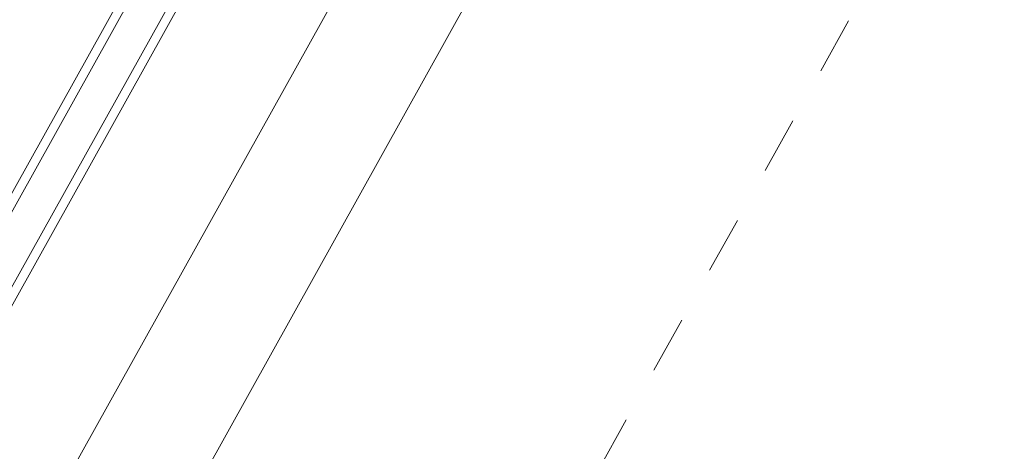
# Model space of a CAD drawing. Extents: x -613240 to -325500, y -25863 to 152403.
# Tile 91 of 254: x -389159 to -388727, y -3751 to -3562. Entities that reach past the tile are written whole.
import ezdxf

# ---------------------------------------------------------------- set-up
doc = ezdxf.new("R2010")
doc.units = 0
doc.header["$MEASUREMENT"] = 0
doc.linetypes.add('Hidden Line', pattern=[50, 25, -25])
doc.layers.add('Arch konstrukcja dachu_Nr_Pióra__21_Nr_Pióra__21', color=7, linetype='Continuous', lineweight=9)
doc.layers.add('Arch okna_Nr_Pióra__5', color=7, linetype='Continuous', lineweight=13)

msp = doc.modelspace()

# ---------------------------------------------------------------- linework, layer by layer
at = {"layer": 'Arch konstrukcja dachu_Nr_Pióra__21_Nr_Pióra__21', "linetype": 'Hidden Line'}
msp.add_line((-388722.66, -3431.64), (-389576.21, -4963.23), dxfattribs=at)
at = {"layer": 'Arch okna_Nr_Pióra__5', "linetype": 'Continuous'}
for p, q in [((-389348.36, -3972.11), (-389093.78, -3515.28)), ((-389344.87, -3974.05), (-389090.29, -3517.22)), ((-389076.31, -3525.01), (-389330.88, -3981.81)), ((-389072.82, -3526.96), (-389327.38, -3983.76)), ((-389231.65, -4036.92), (-388953.08, -3537.02)), ((-389017.71, -3547.22), (-389276.67, -4011.92))]:
    msp.add_line(p, q, dxfattribs=at)

doc.saveas('drawing.dxf')
